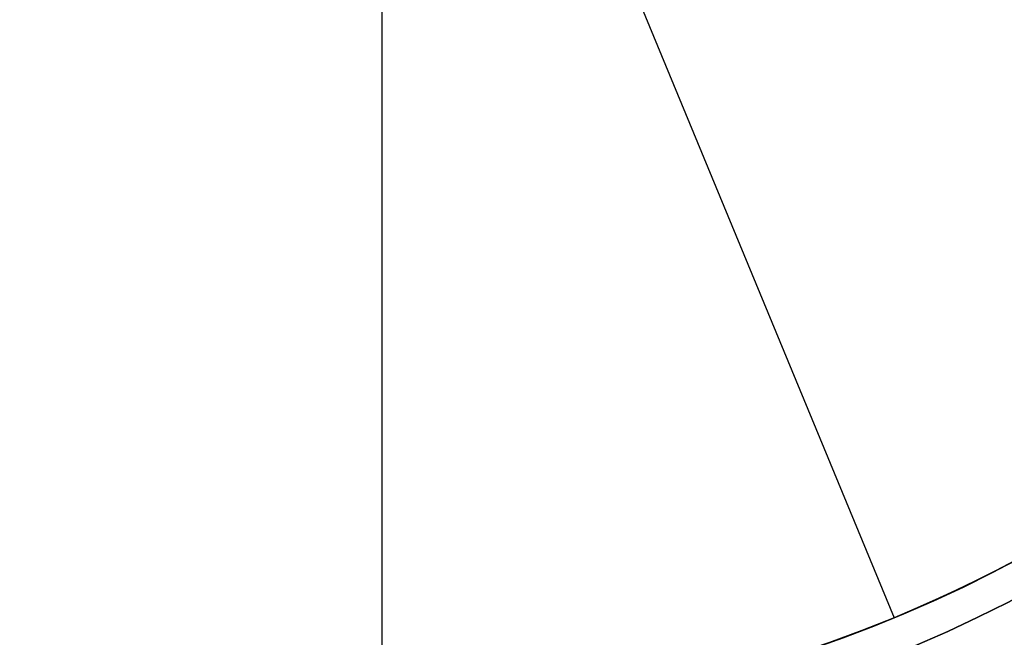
# Model space of a CAD drawing. Header units: millimetres. Extents: x -398 to 387, y -563 to 552.
# Tile 178 of 256: x -333 to -319, y -511 to -502. Entities that reach past the tile are written whole.
import ezdxf

# ---------------------------------------------------------------- set-up
doc = ezdxf.new("R2010")
doc.units = ezdxf.units.MM
doc.layers.add('Livello 01', color=7, linetype='Continuous')

# ---------------------------------------------------------------- blocks, each defined once
blk = doc.blocks.new('MMFTT08X23')
at = {"layer": 'Livello 01', "color": 254, "true_color": 0xcad1ee}
for p, q in [((0, 15, 4), (0, 15, 20)), ((0, 0, -20), (0, 0, 20))]:
    blk.add_line(p, q, dxfattribs=at)
at = {"layer": 'Livello 01', "color": 254, "true_color": 0xcad1ee, "extrusion": (0, -1, 0)}
for centre, start, end in [((0, 0, -15), 90, 270), ((0, 0, -15), 270, 90), ((0, 0, -7.5), 90, 270), ((0, 0, -7.5), 270, 90)]:
    blk.add_arc(centre, 20, start, end, dxfattribs=at)
at = {"layer": 'Livello 01', "color": 254, "true_color": 0xcad1ee, "extrusion": (0, 1, 0)}
for start, end in [(270, 90), (90, 270)]:
    blk.add_arc((0, 0), 20, start, end, dxfattribs=at)
at = {"layer": 'Livello 01', "color": 254, "true_color": 0xcad1ee}
blk.add_open_spline([(0, 15, 20), (0, 0, 20)], degree=1, dxfattribs=at)

msp = doc.modelspace()

# ---------------------------------------------------------------- linework, layer by layer
at = {"layer": 'Livello 01', "color": 254, "true_color": 0xcad1ee}
for p, q in [((-328, -512.5, -175.5), (-328, -496.25, -175.5)), ((-328, -512, 186.5), (-328, -501, 186.5))]:
    msp.add_line(p, q, dxfattribs=at)
at = {"layer": 'Livello 01', "color": 254, "true_color": 0xcad1ee, "extrusion": (0, 0, -1)}
for centre, radius in [((328, -492, 179.5), 22.5), ((328, -492, -190.5), 22), ((328, -492, 175.5), 20.5), ((328, -492, 176.5), 20.5), ((328, -492, -188.5), 20)]:
    msp.add_arc(centre, radius, 180, 0, dxfattribs=at)
at = {"layer": 'Livello 01', "color": 254, "true_color": 0xcad1ee}
for centre, radius in [((-328, -492, 190.5), 22), ((-328, -492, -177.5), 20.5), ((-328, -492, 186.5), 20), ((-328, -492, 187.5), 20)]:
    msp.add_arc(centre, radius, 180, 0, dxfattribs=at)

# ---------------------------------------------------------------- block references
at = {"layer": 'Livello 01', "extrusion": (0.381849, -0.924225, 0)}
msp.add_blockref('MMFTT08X23', (-491.016, -190.5, 329.472), dxfattribs=at)

doc.saveas('drawing.dxf')
